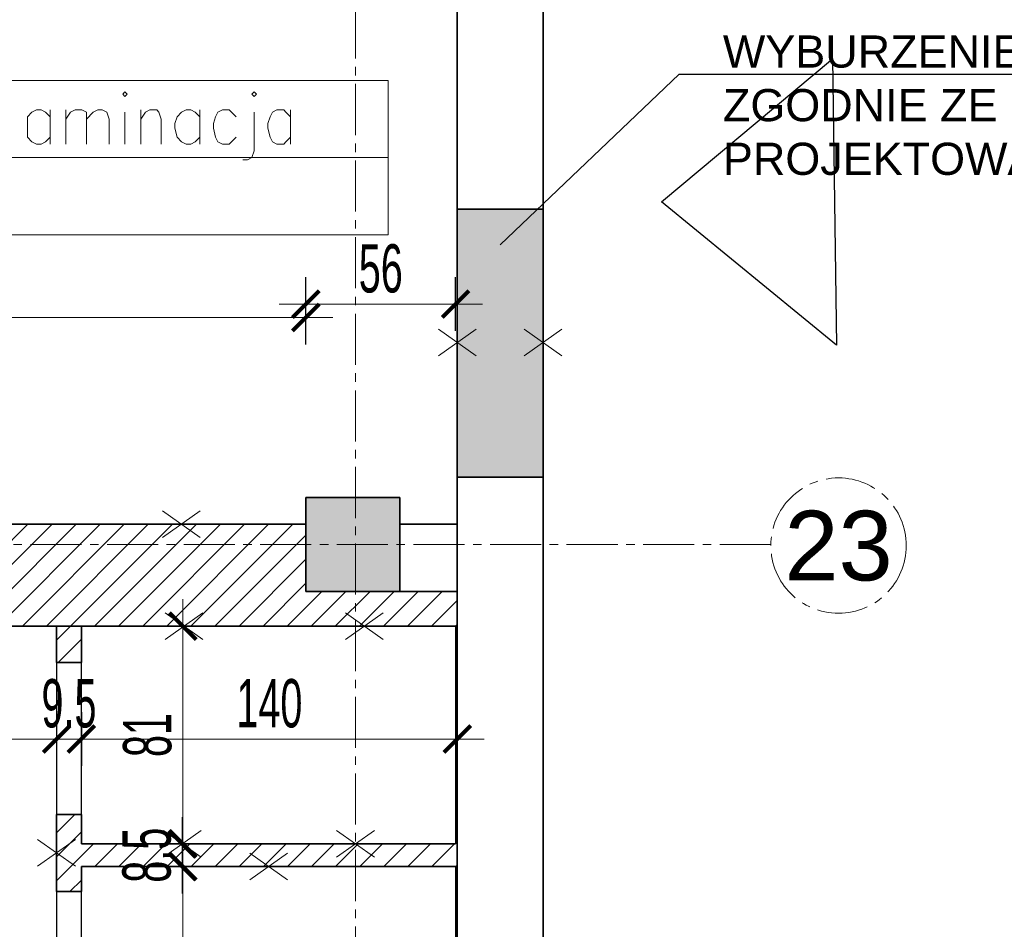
# Model space of a CAD drawing. Header units: millimetres. Extents: x 0 to 12515, y 0 to 27803.
# Tile 66 of 97: x 11061 to 11428, y 21900 to 22240. Entities that reach past the tile are written whole.
import ezdxf
from ezdxf import colors
from ezdxf.entities.mleader import LeaderData, LeaderLine
from ezdxf.enums import TextEntityAlignment as Align
from ezdxf.math import Vec2, Vec3

# ---------------------------------------------------------------- set-up
doc = ezdxf.new("R2010")
doc.units = ezdxf.units.MM
doc.linetypes.add('CENTER2', pattern=[28.575, 19.05, -3.175, 3.175, -3.175])
for name, color, linetype, lineweight in [('DEMONTARZE', 86, 'Continuous', 18), ('sq_bud istn', 253, 'Continuous', 15), ('SQ_ISTN.Ściany', 140, 'Continuous', 35), ('SQ_Opisy', 7, 'Continuous', 18), ('SQ_Osie', 220, 'CENTER2', 9), ('SQ_Wyburzenia', 94, 'Continuous', 18), ('SQ_Wymiary', 7, 'Continuous', 5)]:
    doc.layers.add(name, color=color, linetype=linetype, lineweight=lineweight)
doc.layers.add('PDF _Geometria', color=7, linetype='Continuous')
doc.layers.add('powierzchnie', color=230, linetype='Continuous', lineweight=30, plot=False)
doc.styles.add('E_opisy', font='simplex.shx', dxfattribs={"width": 0.7, "oblique": 3})
doc.styles.add('SQ_Swis721 LtCn BT', font='swisscl.ttf', dxfattribs={"width": 0.8})
doc.styles.get("Standard").update_dxf_attribs({"font": 'arial.ttf'})
doc.dimstyles.new('SQ_100', dxfattribs={"dimscale": 100, "dimtxt": 0.18, "dimasz": 0.1, "dimexe": 0.1, "dimexo": 0.01, "dimgap": 0.04, "dimtad": 1, "dimrnd": 0.5, "dimdsep": 46, "dimtxsty": 'SQ_Swis721 LtCn BT', "dimblk": 'ARCHTICK', "dimcen": 0.1, "dimdle": 0.1, "dimclrd": 256, "dimclre": 256, "dimclrt": 256, "dimaunit": 1, "dimadec": 0, "dimazin": 0, "dimtfac": 1, "dimtix": 1, "dimtmove": 2, "dimatfit": 3, "dimldrblk": 'ARCHTICK', "dimfxl": 0.1, "dimfxlon": 1, "dimtolj": 1, "dimlwd": -1, "dimarcsym": 0})
pattern_1 = [(45, (-36612.0865, 7324.0716), (-4.49012806, 4.49012806), [])]

# ---------------------------------------------------------------- blocks, each defined once
blk = doc.blocks.new('ist osie bud B')
at = {"layer": 'SQ_Osie'}
blk.add_line((21333.28, 13852.66), (21333.28, 19362.86), dxfattribs=at)
blk.add_lwpolyline([(21178.31, 18596.45), (22845.29, 18596.45)], dxfattribs=at)
at = {"layer": 'SQ_Osie', "linetype": 'ByBlock'}
blk.add_circle((21153.06, 18596.87), 25.25, dxfattribs=at)
at = {"layer": 'SQ_Osie'}
blk.add_text('23', height=26, rotation=180, dxfattribs=at).set_placement((21153.06, 18596.87), align=Align.MIDDLE_CENTER)
blk = doc.blocks.new('słupy konstr bud B')
at = {"layer": 'SQ_ISTN.Ściany', "lineweight": 5}
h = blk.add_hatch(dxfattribs=at)
h.set_pattern_fill('JIS_STN_1E', color=256, scale=10)
h.paths.add_polyline_path([(21350.78, 18613.95), (21315.78, 18613.95), (21315.78, 18578.95), (21350.78, 18578.95)])
h.paths.add_polyline_path([(21890.78, 18613.95), (21855.78, 18613.95), (21855.78, 18578.95), (21890.78, 18578.95)])
h.paths.add_polyline_path([(22190.78, 18613.95), (22155.78, 18613.95), (22155.78, 18578.95), (22190.78, 18578.95)])
h.paths.add_polyline_path([(22730.78, 18613.95), (22695.78, 18613.95), (22695.78, 18578.95), (22730.78, 18578.95)])
h.paths.add_polyline_path([(22730.78, 17953.95), (22695.78, 17953.95), (22695.78, 17918.95), (22730.78, 17918.95)])
h.paths.add_polyline_path([(22190.78, 17953.95), (22155.78, 17953.95), (22155.78, 17918.95), (22190.78, 17918.95)])
h.paths.add_polyline_path([(21890.78, 17953.95), (21855.78, 17953.95), (21855.78, 17918.95), (21890.78, 17918.95)])
h.paths.add_polyline_path([(21350.78, 17953.95), (21315.78, 17953.95), (21315.78, 17918.95), (21350.78, 17918.95)])
h.paths.add_polyline_path([(21350.78, 17293.95), (21315.78, 17293.95), (21315.78, 17258.95), (21350.78, 17258.95)])
h.paths.add_polyline_path([(21890.78, 17293.95), (21855.78, 17293.95), (21855.78, 17258.95), (21890.78, 17258.95)])
h.paths.add_polyline_path([(22190.78, 17293.95), (22155.78, 17293.95), (22155.78, 17258.95), (22190.78, 17258.95)])
h.paths.add_polyline_path([(22730.78, 17293.95), (22695.78, 17293.95), (22695.78, 17258.95), (22730.78, 17258.95)])
h.paths.add_polyline_path([(22695.78, 16633.95), (22730.78, 16633.95), (22730.78, 16598.95), (22695.78, 16598.95)])
h.paths.add_polyline_path([(22695.78, 14653.95), (22730.78, 14653.95), (22730.78, 14618.95), (22695.78, 14618.95)])
h.paths.add_polyline_path([(22695.78, 15313.95), (22730.78, 15313.95), (22730.78, 15278.95), (22695.78, 15278.95)])
h.paths.add_polyline_path([(22695.78, 15973.95), (22730.78, 15973.95), (22730.78, 15938.95), (22695.78, 15938.95)])
h.paths.add_polyline_path([(22155.78, 14653.95), (22190.78, 14653.95), (22190.78, 14618.95), (22155.78, 14618.95)])
h.paths.add_polyline_path([(22155.78, 15313.95), (22190.78, 15313.95), (22190.78, 15278.95), (22155.78, 15278.95)])
h.paths.add_polyline_path([(22155.78, 15973.95), (22190.78, 15973.95), (22190.78, 15938.95), (22155.78, 15938.95)])
h.paths.add_polyline_path([(22155.78, 16633.95), (22190.78, 16633.95), (22190.78, 16598.95), (22155.78, 16598.95)])
h.paths.add_polyline_path([(21855.78, 14653.95), (21890.78, 14653.95), (21890.78, 14618.95), (21855.78, 14618.95)])
h.paths.add_polyline_path([(21855.78, 15313.95), (21890.78, 15313.95), (21890.78, 15278.95), (21855.78, 15278.95)])
h.paths.add_polyline_path([(21855.78, 15973.95), (21890.78, 15973.95), (21890.78, 15938.95), (21855.78, 15938.95)])
h.paths.add_polyline_path([(21855.78, 16633.95), (21890.78, 16633.95), (21890.78, 16598.95), (21855.78, 16598.95)])
h.paths.add_polyline_path([(21315.78, 14653.95), (21350.78, 14653.95), (21350.78, 14618.95), (21315.78, 14618.95)])
h.paths.add_polyline_path([(21315.78, 15313.95), (21350.78, 15313.95), (21350.78, 15278.95), (21315.78, 15278.95)])
h.paths.add_polyline_path([(21315.78, 15973.95), (21350.78, 15973.95), (21350.78, 15938.95), (21315.78, 15938.95)])
h.paths.add_polyline_path([(21315.78, 16633.95), (21350.78, 16633.95), (21350.78, 16598.95), (21315.78, 16598.95)])
at = {"layer": 'SQ_ISTN.Ściany'}
blk.add_lwpolyline([(21315.78, 18613.95), (21350.78, 18613.95), (21350.78, 18578.95), (21315.78, 18578.95)], close=True, dxfattribs=at)
blk = doc.blocks.new('_None')
blk = doc.blocks.new('_ArchTick')
at = {"color": 0, "linetype": 'ByBlock', "const_width": 0.15}
blk.add_lwpolyline([(-0.5, -0.5), (0.5, 0.5)], dxfattribs=at)
blk = doc.blocks.new('*D1515')
at = {"layer": 'Defpoints', "color": 0, "transparency": 16777216}
for p in [(11256.05, 22350.68), (11256.05, 22169.04), (12053.96, 22169.04)]:
    blk.add_point(p, dxfattribs=at)
at = {"layer": 'SQ_Wymiary', "transparency": 16777216}
blk.add_line((12053.96, 22360.68), (12053.96, 22159.04), dxfattribs=at)
at = {"layer": 'SQ_Wymiary', "lineweight": -2, "transparency": 16777216}
for p, q in [((12043.96, 22350.68), (12063.96, 22350.68)), ((12043.96, 22169.04), (12063.96, 22169.04))]:
    blk.add_line(p, q, dxfattribs=at)
at = {"layer": 'SQ_Wymiary', "transparency": 16777216, "xscale": 10, "yscale": 10, "zscale": 10}
for p, rotation in [((12053.96, 22350.68), 90), ((12053.96, 22169.04), 270)]:
    blk.add_blockref('_ArchTick', p, dxfattribs=dict(at, rotation=rotation))
at = {"layer": 'SQ_Wymiary', "transparency": 16777216, "insert": (12040.74, 22259.86), "char_height": 18, "attachment_point": 5, "rotation": 90, "style": 'SQ_Swis721 LtCn BT'}
blk.add_mtext('\\A1;181.5', dxfattribs=at)
blk = doc.blocks.new('*D1516')
at = {"layer": 'Defpoints', "color": 0, "transparency": 16777216}
for p in [(11224.05, 22169.04), (11224.05, 22069.07), (12053.96, 22069.07)]:
    blk.add_point(p, dxfattribs=at)
at = {"layer": 'SQ_Wymiary', "transparency": 16777216}
blk.add_line((12053.96, 22179.04), (12053.96, 22059.07), dxfattribs=at)
at = {"layer": 'SQ_Wymiary', "lineweight": -2, "transparency": 16777216}
for p, q in [((12043.96, 22169.04), (12063.96, 22169.04)), ((12043.96, 22069.07), (12063.96, 22069.07))]:
    blk.add_line(p, q, dxfattribs=at)
at = {"layer": 'SQ_Wymiary', "transparency": 16777216, "xscale": 10, "yscale": 10, "zscale": 10}
for p, rotation in [((12053.96, 22169.04), 90), ((12053.96, 22069.07), 270)]:
    blk.add_blockref('_ArchTick', p, dxfattribs=dict(at, rotation=rotation))
at = {"layer": 'SQ_Wymiary', "transparency": 16777216, "insert": (12040.74, 22119.06), "char_height": 18, "attachment_point": 5, "rotation": 90, "style": 'SQ_Swis721 LtCn BT'}
blk.add_mtext('\\A1;100', dxfattribs=at)
blk = doc.blocks.new('*D1517')
at = {"layer": 'Defpoints', "color": 0, "transparency": 16777216}
for p in [(11256.05, 22069.07), (11256.05, 21433.99), (12053.96, 21433.99)]:
    blk.add_point(p, dxfattribs=at)
at = {"layer": 'SQ_Wymiary', "transparency": 16777216}
blk.add_line((12053.96, 22079.07), (12053.96, 21423.99), dxfattribs=at)
at = {"layer": 'SQ_Wymiary', "lineweight": -2, "transparency": 16777216}
for p, q in [((12043.96, 22069.07), (12063.96, 22069.07)), ((12043.96, 21433.99), (12063.96, 21433.99))]:
    blk.add_line(p, q, dxfattribs=at)
at = {"layer": 'SQ_Wymiary', "transparency": 16777216, "xscale": 10, "yscale": 10, "zscale": 10}
for p, rotation in [((12053.96, 22069.07), 90), ((12053.96, 21433.99), 270)]:
    blk.add_blockref('_ArchTick', p, dxfattribs=dict(at, rotation=rotation))
at = {"layer": 'SQ_Wymiary', "transparency": 16777216, "insert": (12040.73, 21751.53), "char_height": 18, "attachment_point": 5, "rotation": 90, "style": 'SQ_Swis721 LtCn BT'}
blk.add_mtext('\\A1;635', dxfattribs=at)
blk = doc.blocks.new('*D1523')
at = {"layer": 'Defpoints', "color": 0, "transparency": 16777216}
for p in [(10946.22, 22013.45), (11074.51, 22013.45), (11074.51, 21845.07)]:
    blk.add_point(p, dxfattribs=at)
at = {"layer": 'SQ_Wymiary', "transparency": 16777216}
blk.add_line((10946.22, 21835.07), (10946.22, 22023.45), dxfattribs=at)
at = {"layer": 'SQ_Wymiary', "lineweight": -2, "transparency": 16777216}
for p, q in [((10956.22, 22013.45), (10936.22, 22013.45)), ((10956.22, 21845.07), (10936.22, 21845.07))]:
    blk.add_line(p, q, dxfattribs=at)
at = {"layer": 'SQ_Wymiary', "transparency": 16777216, "xscale": 10, "yscale": 10, "zscale": 10}
for p, rotation in [((10946.22, 22013.45), 90), ((10946.22, 21845.07), 270)]:
    blk.add_blockref('_ArchTick', p, dxfattribs=dict(at, rotation=rotation))
at = {"layer": 'SQ_Wymiary', "transparency": 16777216, "insert": (10933, 21929.26), "char_height": 18, "attachment_point": 5, "rotation": 90, "style": 'SQ_Swis721 LtCn BT'}
blk.add_mtext('\\A1;168.5', dxfattribs=at)
blk = doc.blocks.new('*D1524')
at = {"layer": 'Defpoints', "color": 0, "transparency": 16777216}
for p in [(10946.22, 22051.45), (11074.51, 22051.45), (11074.51, 22013.45)]:
    blk.add_point(p, dxfattribs=at)
at = {"layer": 'SQ_Wymiary', "transparency": 16777216}
blk.add_line((10946.22, 22003.45), (10946.22, 22061.45), dxfattribs=at)
at = {"layer": 'SQ_Wymiary', "lineweight": -2, "transparency": 16777216}
for p, q in [((10956.22, 22051.45), (10936.22, 22051.45)), ((10956.22, 22013.45), (10936.22, 22013.45))]:
    blk.add_line(p, q, dxfattribs=at)
at = {"layer": 'SQ_Wymiary', "transparency": 16777216, "xscale": 10, "yscale": 10, "zscale": 10}
for p, rotation in [((10946.22, 22051.45), 90), ((10946.22, 22013.45), 270)]:
    blk.add_blockref('_ArchTick', p, dxfattribs=dict(at, rotation=rotation))
at = {"layer": 'SQ_Wymiary', "transparency": 16777216, "insert": (10932.99, 22032.45), "char_height": 18, "attachment_point": 5, "rotation": 90, "style": 'SQ_Swis721 LtCn BT'}
blk.add_mtext('\\A1;38', dxfattribs=at)
blk = doc.blocks.new('*D1668')
at = {"layer": 'Defpoints', "color": 0, "transparency": 16777216}
for p in [(10810.5, 22013.45), (11074.51, 22013.45), (11074.51, 21971.33)]:
    blk.add_point(p, dxfattribs=at)
at = {"layer": 'SQ_Wymiary', "lineweight": -2, "transparency": 16777216}
for p, q in [((10810.5, 21981.33), (10810.5, 21961.33)), ((11074.51, 21981.33), (11074.51, 21961.33))]:
    blk.add_line(p, q, dxfattribs=at)
at = {"layer": 'SQ_Wymiary', "transparency": 16777216}
blk.add_line((10800.5, 21971.33), (11084.51, 21971.33), dxfattribs=at)
at = {"layer": 'SQ_Wymiary', "transparency": 16777216, "xscale": 10, "yscale": 10, "zscale": 10, "rotation": 180}
blk.add_blockref('_ArchTick', (10810.5, 21971.33), dxfattribs=at)
at = {"layer": 'SQ_Wymiary', "transparency": 16777216, "xscale": 10, "yscale": 10, "zscale": 10}
blk.add_blockref('_ArchTick', (11074.51, 21971.33), dxfattribs=at)
at = {"layer": 'SQ_Wymiary', "transparency": 16777216, "insert": (10942.51, 21984.55), "char_height": 18, "attachment_point": 5, "style": 'SQ_Swis721 LtCn BT'}
blk.add_mtext('\\A1;264', dxfattribs=at)
blk = doc.blocks.new('*D1669')
at = {"layer": 'Defpoints', "color": 0, "transparency": 16777216}
for p in [(11074.51, 22013.45), (11083.81, 22013.45), (11074.51, 21971.33)]:
    blk.add_point(p, dxfattribs=at)
at = {"layer": 'SQ_Wymiary', "lineweight": -2, "transparency": 16777216}
for p, q in [((11074.51, 21981.33), (11074.51, 21961.33)), ((11083.81, 21981.33), (11083.81, 21961.33))]:
    blk.add_line(p, q, dxfattribs=at)
at = {"layer": 'SQ_Wymiary', "transparency": 16777216}
for p, q in [((11074.51, 21971.33), (11064.51, 21971.33)), ((11083.81, 21971.33), (11074.51, 21971.33)), ((11083.81, 21971.33), (11093.81, 21971.33))]:
    blk.add_line(p, q, dxfattribs=at)
at = {"layer": 'SQ_Wymiary', "transparency": 16777216, "xscale": 10, "yscale": 10, "zscale": 10}
blk.add_blockref('_ArchTick', (11074.51, 21971.33), dxfattribs=at)
at = {"layer": 'SQ_Wymiary', "transparency": 16777216, "xscale": 10, "yscale": 10, "zscale": 10, "rotation": 180}
blk.add_blockref('_ArchTick', (11083.81, 21971.33), dxfattribs=at)
at = {"layer": 'SQ_Wymiary', "transparency": 16777216, "insert": (11079.16, 21984.55), "char_height": 18, "attachment_point": 5, "style": 'SQ_Swis721 LtCn BT'}
blk.add_mtext('\\A1;9.5', dxfattribs=at)
blk = doc.blocks.new('*D1670')
at = {"layer": 'Defpoints', "color": 0, "transparency": 16777216}
for p in [(11083.81, 21971.33), (11083.81, 21932.22), (11224.05, 21932.22)]:
    blk.add_point(p, dxfattribs=at)
at = {"layer": 'SQ_Wymiary', "lineweight": -2, "transparency": 16777216}
for p, q in [((11083.81, 21961.33), (11083.81, 21981.33)), ((11224.05, 21961.33), (11224.05, 21981.33))]:
    blk.add_line(p, q, dxfattribs=at)
at = {"layer": 'SQ_Wymiary', "transparency": 16777216}
blk.add_line((11234.05, 21971.33), (11073.81, 21971.33), dxfattribs=at)
at = {"layer": 'SQ_Wymiary', "transparency": 16777216, "xscale": 10, "yscale": 10, "zscale": 10, "rotation": 180}
blk.add_blockref('_ArchTick', (11083.81, 21971.33), dxfattribs=at)
at = {"layer": 'SQ_Wymiary', "transparency": 16777216, "xscale": 10, "yscale": 10, "zscale": 10}
blk.add_blockref('_ArchTick', (11224.05, 21971.33), dxfattribs=at)
at = {"layer": 'SQ_Wymiary', "transparency": 16777216, "insert": (11153.93, 21984.55), "char_height": 18, "attachment_point": 5, "style": 'SQ_Swis721 LtCn BT'}
blk.add_mtext('\\A1;140', dxfattribs=at)
blk = doc.blocks.new('*D1412')
at = {"layer": 'Defpoints', "color": 0, "transparency": 16777216}
for p in [(11083.81, 22013.45), (11083.81, 21932.22), (11121.67, 21932.22)]:
    blk.add_point(p, dxfattribs=at)
at = {"layer": 'SQ_Wymiary', "transparency": 16777216}
blk.add_line((11121.67, 22023.45), (11121.67, 21922.22), dxfattribs=at)
at = {"layer": 'SQ_Wymiary', "lineweight": -2, "transparency": 16777216}
for p, q in [((11111.67, 22013.45), (11131.67, 22013.45)), ((11111.67, 21932.22), (11131.67, 21932.22))]:
    blk.add_line(p, q, dxfattribs=at)
at = {"layer": 'SQ_Wymiary', "transparency": 16777216, "xscale": 10, "yscale": 10, "zscale": 10}
for p, rotation in [((11121.67, 22013.45), 90), ((11121.67, 21932.22), 270)]:
    blk.add_blockref('_ArchTick', p, dxfattribs=dict(at, rotation=rotation))
at = {"layer": 'SQ_Wymiary', "transparency": 16777216, "insert": (11108.45, 21972.83), "char_height": 18, "attachment_point": 5, "rotation": 90, "style": 'SQ_Swis721 LtCn BT'}
blk.add_mtext('\\A1;81', dxfattribs=at)
blk = doc.blocks.new('*D1671')
at = {"layer": 'Defpoints', "color": 0, "transparency": 16777216}
for p in [(11083.81, 21923.76), (11083.81, 21790.07), (11121.67, 21790.07)]:
    blk.add_point(p, dxfattribs=at)
at = {"layer": 'SQ_Wymiary', "transparency": 16777216}
blk.add_line((11121.67, 21933.76), (11121.67, 21780.07), dxfattribs=at)
at = {"layer": 'SQ_Wymiary', "lineweight": -2, "transparency": 16777216}
for p, q in [((11111.67, 21923.76), (11131.67, 21923.76)), ((11111.67, 21790.07), (11131.67, 21790.07))]:
    blk.add_line(p, q, dxfattribs=at)
at = {"layer": 'SQ_Wymiary', "transparency": 16777216, "xscale": 10, "yscale": 10, "zscale": 10}
for p, rotation in [((11121.67, 21923.76), 90), ((11121.67, 21790.07), 270)]:
    blk.add_blockref('_ArchTick', p, dxfattribs=dict(at, rotation=rotation))
at = {"layer": 'SQ_Wymiary', "transparency": 16777216, "insert": (11108.44, 21856.91), "char_height": 18, "attachment_point": 5, "rotation": 90, "style": 'SQ_Swis721 LtCn BT'}
blk.add_mtext('\\A1;133.5', dxfattribs=at)
blk = doc.blocks.new('*D1672')
at = {"layer": 'Defpoints', "color": 0, "transparency": 16777216}
for p in [(11083.81, 21932.22), (11083.81, 21923.76), (11121.43, 21923.76)]:
    blk.add_point(p, dxfattribs=at)
at = {"layer": 'SQ_Wymiary', "transparency": 16777216}
for p, q in [((11121.43, 21932.22), (11121.43, 21942.22)), ((11121.43, 21932.22), (11121.43, 21923.76)), ((11121.43, 21923.76), (11121.43, 21913.76))]:
    blk.add_line(p, q, dxfattribs=at)
at = {"layer": 'SQ_Wymiary', "lineweight": -2, "transparency": 16777216}
for p, q in [((11111.43, 21932.22), (11131.43, 21932.22)), ((11111.43, 21923.76), (11131.43, 21923.76))]:
    blk.add_line(p, q, dxfattribs=at)
at = {"layer": 'SQ_Wymiary', "transparency": 16777216, "xscale": 10, "yscale": 10, "zscale": 10}
for p, rotation in [((11121.43, 21932.22), 270), ((11121.43, 21923.76), 90)]:
    blk.add_blockref('_ArchTick', p, dxfattribs=dict(at, rotation=rotation))
at = {"layer": 'SQ_Wymiary', "transparency": 16777216, "insert": (11108.21, 21927.99), "char_height": 18, "attachment_point": 5, "rotation": 90, "style": 'SQ_Swis721 LtCn BT'}
blk.add_mtext('\\A1;8.5', dxfattribs=at)
blk = doc.blocks.new('*D1710')
at = {"layer": 'Defpoints', "color": 0, "transparency": 16777216}
for p in [(11167.56, 22128.56), (10772.5, 22051.45), (11167.56, 22051.45)]:
    blk.add_point(p, dxfattribs=at)
at = {"layer": 'SQ_Wymiary', "lineweight": -2, "transparency": 16777216}
for p, q in [((10772.5, 22118.56), (10772.5, 22138.56)), ((11167.56, 22118.56), (11167.56, 22138.56))]:
    blk.add_line(p, q, dxfattribs=at)
at = {"layer": 'SQ_Wymiary', "transparency": 16777216}
blk.add_line((10762.5, 22128.56), (11177.56, 22128.56), dxfattribs=at)
at = {"layer": 'SQ_Wymiary', "transparency": 16777216, "xscale": 10, "yscale": 10, "zscale": 10, "rotation": 180}
blk.add_blockref('_ArchTick', (10772.5, 22128.56), dxfattribs=at)
at = {"layer": 'SQ_Wymiary', "transparency": 16777216, "xscale": 10, "yscale": 10, "zscale": 10}
blk.add_blockref('_ArchTick', (11167.56, 22128.56), dxfattribs=at)
at = {"layer": 'SQ_Wymiary', "transparency": 16777216, "insert": (10970.03, 22141.79), "char_height": 18, "attachment_point": 5, "style": 'SQ_Swis721 LtCn BT'}
blk.add_mtext('\\A1;395', dxfattribs=at)
blk = doc.blocks.new('*D1711')
at = {"layer": 'Defpoints', "color": 0, "transparency": 16777216}
for p in [(11223.42, 22133.56), (11167.56, 22051.45), (11223.42, 22051.45)]:
    blk.add_point(p, dxfattribs=at)
at = {"layer": 'SQ_Wymiary', "lineweight": -2, "transparency": 16777216}
for p, q in [((11167.56, 22123.56), (11167.56, 22143.56)), ((11223.42, 22123.56), (11223.42, 22143.56))]:
    blk.add_line(p, q, dxfattribs=at)
at = {"layer": 'SQ_Wymiary', "transparency": 16777216}
blk.add_line((11157.56, 22133.56), (11233.42, 22133.56), dxfattribs=at)
at = {"layer": 'SQ_Wymiary', "transparency": 16777216, "xscale": 10, "yscale": 10, "zscale": 10, "rotation": 180}
blk.add_blockref('_ArchTick', (11167.56, 22133.56), dxfattribs=at)
at = {"layer": 'SQ_Wymiary', "transparency": 16777216, "xscale": 10, "yscale": 10, "zscale": 10}
blk.add_blockref('_ArchTick', (11223.42, 22133.56), dxfattribs=at)
at = {"layer": 'SQ_Wymiary', "transparency": 16777216, "insert": (11195.49, 22146.78), "char_height": 18, "attachment_point": 5, "style": 'SQ_Swis721 LtCn BT'}
blk.add_mtext('\\A1;56', dxfattribs=at)
blk = doc.blocks.new('*D1831')
at = {"layer": 'Defpoints', "color": 0, "transparency": 16777216}
for p in [(11224.05, 22703.91), (11224.05, 22043.91), (12088.96, 22043.91)]:
    blk.add_point(p, dxfattribs=at)
at = {"layer": 'SQ_Wymiary', "transparency": 16777216}
blk.add_line((12088.96, 22713.91), (12088.96, 22033.91), dxfattribs=at)
at = {"layer": 'SQ_Wymiary', "lineweight": -2, "transparency": 16777216}
for p, q in [((12078.96, 22703.91), (12098.96, 22703.91)), ((12078.96, 22043.91), (12098.96, 22043.91))]:
    blk.add_line(p, q, dxfattribs=at)
at = {"layer": 'SQ_Wymiary', "transparency": 16777216, "xscale": 10, "yscale": 10, "zscale": 10}
for p, rotation in [((12088.96, 22703.91), 90), ((12088.96, 22043.91), 270)]:
    blk.add_blockref('_ArchTick', p, dxfattribs=dict(at, rotation=rotation))
at = {"layer": 'SQ_Wymiary', "transparency": 16777216, "insert": (12075.74, 22373.91), "char_height": 18, "attachment_point": 5, "rotation": 90, "style": 'SQ_Swis721 LtCn BT'}
blk.add_mtext('\\A1;660', dxfattribs=at)
blk = doc.blocks.new('*D1832')
at = {"layer": 'Defpoints', "color": 0, "transparency": 16777216}
for p in [(9682.55, 22043.91), (9682.55, 21503.91), (12088.96, 21503.91)]:
    blk.add_point(p, dxfattribs=at)
at = {"layer": 'SQ_Wymiary', "transparency": 16777216}
blk.add_line((12088.96, 22053.91), (12088.96, 21493.91), dxfattribs=at)
at = {"layer": 'SQ_Wymiary', "lineweight": -2, "transparency": 16777216}
for p, q in [((12078.96, 22043.91), (12098.96, 22043.91)), ((12078.96, 21503.91), (12098.96, 21503.91))]:
    blk.add_line(p, q, dxfattribs=at)
at = {"layer": 'SQ_Wymiary', "transparency": 16777216, "xscale": 10, "yscale": 10, "zscale": 10}
for p, rotation in [((12088.96, 22043.91), 90), ((12088.96, 21503.91), 270)]:
    blk.add_blockref('_ArchTick', p, dxfattribs=dict(at, rotation=rotation))
at = {"layer": 'SQ_Wymiary', "transparency": 16777216, "insert": (12075.74, 21773.91), "char_height": 18, "attachment_point": 5, "rotation": 90, "style": 'SQ_Swis721 LtCn BT'}
blk.add_mtext('\\A1;540', dxfattribs=at)
blk = doc.blocks.new('*D1856')
at = {"layer": 'Defpoints', "color": 0, "transparency": 16777216}
for p in [(11256.05, 25708.91), (11256.05, 21433.99), (12123.96, 21433.99)]:
    blk.add_point(p, dxfattribs=at)
at = {"layer": 'SQ_Wymiary', "transparency": 16777216}
blk.add_line((12123.96, 25718.91), (12123.96, 21423.99), dxfattribs=at)
at = {"layer": 'SQ_Wymiary', "lineweight": -2, "transparency": 16777216}
for p, q in [((12113.96, 25708.91), (12133.96, 25708.91)), ((12113.96, 21433.99), (12133.96, 21433.99))]:
    blk.add_line(p, q, dxfattribs=at)
at = {"layer": 'SQ_Wymiary', "transparency": 16777216, "xscale": 10, "yscale": 10, "zscale": 10}
for p, rotation in [((12123.96, 25708.91), 90), ((12123.96, 21433.99), 270)]:
    blk.add_blockref('_ArchTick', p, dxfattribs=dict(at, rotation=rotation))
at = {"layer": 'SQ_Wymiary', "transparency": 16777216, "insert": (12110.74, 23571.45), "char_height": 18, "attachment_point": 5, "rotation": 90, "style": 'SQ_Swis721 LtCn BT'}
blk.add_mtext('\\A1;4275', dxfattribs=at)

msp = doc.modelspace()

# ---------------------------------------------------------------- hatches: boundary and pattern name
at = {"layer": 'SQ_ISTN.Ściany', "lineweight": 5}
h = msp.add_hatch(dxfattribs=at)
h.set_pattern_fill('JIS_STN_1E', color=256, scale=10, angle=180)
h.set_pattern_definition([(225, (32518.344, 40640.358), (7.0710678, -7.0710678), []), (225, (32511.294, 40640.358), (7.0710678, -7.0710678), [10, -5])])
h.paths.add_polyline_path([(11167.561, 22026.413), (11202.561, 22026.413), (11202.561, 22061.413), (11167.561, 22061.413)])
h.paths.add_polyline_path([(10627.561, 22026.413), (10662.561, 22026.413), (10662.561, 22061.413), (10627.561, 22061.413)])
h.paths.add_polyline_path([(10327.561, 22026.413), (10362.561, 22026.413), (10362.561, 22061.413), (10327.561, 22061.413)])
h.paths.add_polyline_path([(9787.561, 22026.413), (9822.561, 22026.413), (9822.561, 22061.413), (9787.561, 22061.413)])
h.paths.add_polyline_path([(9787.561, 22686.413), (9822.561, 22686.413), (9822.561, 22721.413), (9787.561, 22721.413)])
h.paths.add_polyline_path([(10327.561, 22686.413), (10362.561, 22686.413), (10362.561, 22721.413), (10327.561, 22721.413)])
h.paths.add_polyline_path([(10627.561, 22686.413), (10662.561, 22686.413), (10662.561, 22721.413), (10627.561, 22721.413)])
h.paths.add_polyline_path([(11167.561, 22686.413), (11202.561, 22686.413), (11202.561, 22721.413), (11167.561, 22721.413)])
h.paths.add_polyline_path([(11167.561, 23346.413), (11202.561, 23346.413), (11202.561, 23381.413), (11167.561, 23381.413)])
h.paths.add_polyline_path([(10627.561, 23346.413), (10662.561, 23346.413), (10662.561, 23381.413), (10627.561, 23381.413)])
h.paths.add_polyline_path([(10327.561, 23346.413), (10362.561, 23346.413), (10362.561, 23381.413), (10327.561, 23381.413)])
h.paths.add_polyline_path([(9787.561, 23346.413), (9822.561, 23346.413), (9822.561, 23381.413), (9787.561, 23381.413)])
h.paths.add_polyline_path([(9822.561, 24006.413), (9787.561, 24006.413), (9787.561, 24041.413), (9822.561, 24041.413)])
h.paths.add_polyline_path([(9822.561, 25986.413), (9787.561, 25986.413), (9787.561, 26021.413), (9822.561, 26021.413)])
h.paths.add_polyline_path([(9822.561, 25326.413), (9787.561, 25326.413), (9787.561, 25361.413), (9822.561, 25361.413)])
h.paths.add_polyline_path([(9822.561, 24666.413), (9787.561, 24666.413), (9787.561, 24701.413), (9822.561, 24701.413)])
h.paths.add_polyline_path([(10362.561, 25986.413), (10327.561, 25986.413), (10327.561, 26021.413), (10362.561, 26021.413)])
h.paths.add_polyline_path([(10362.561, 25326.413), (10327.561, 25326.413), (10327.561, 25361.413), (10362.561, 25361.413)])
h.paths.add_polyline_path([(10362.561, 24666.413), (10327.561, 24666.413), (10327.561, 24701.413), (10362.561, 24701.413)])
h.paths.add_polyline_path([(10362.561, 24006.413), (10327.561, 24006.413), (10327.561, 24041.413), (10362.561, 24041.413)])
h.paths.add_polyline_path([(10662.561, 25986.413), (10627.561, 25986.413), (10627.561, 26021.413), (10662.561, 26021.413)])
h.paths.add_polyline_path([(10662.561, 25326.413), (10627.561, 25326.413), (10627.561, 25361.413), (10662.561, 25361.413)])
h.paths.add_polyline_path([(10662.561, 24666.413), (10627.561, 24666.413), (10627.561, 24701.413), (10662.561, 24701.413)])
h.paths.add_polyline_path([(10662.561, 24006.413), (10627.561, 24006.413), (10627.561, 24041.413), (10662.561, 24041.413)])
h.paths.add_polyline_path([(11202.561, 25986.413), (11167.561, 25986.413), (11167.561, 26021.413), (11202.561, 26021.413)])
h.paths.add_polyline_path([(11202.561, 25326.413), (11167.561, 25326.413), (11167.561, 25361.413), (11202.561, 25361.413)])
h.paths.add_polyline_path([(11202.561, 24666.413), (11167.561, 24666.413), (11167.561, 24701.413), (11202.561, 24701.413)])
h.paths.add_polyline_path([(11202.561, 24006.413), (11167.561, 24006.413), (11167.561, 24041.413), (11202.561, 24041.413)])
at = {"layer": 'SQ_Wyburzenia', "lineweight": 35}
h = msp.add_hatch(dxfattribs=at)
h.set_pattern_fill('ANSI31', color=256, scale=2)
h.set_pattern_definition(pattern_1)
h.paths.add_polyline_path([(10223.275, 24298.903), (10189.048, 24298.903), (10189.048, 24292.137), (10223.275, 24292.137)])
h.paths.add_polyline_path([(10369.048, 24298.903), (10302.813, 24298.903), (10302.813, 24292.137), (10369.048, 24292.137)])
h.paths.add_polyline_path([(9786.433, 21232.746), (9825.664, 21232.746), (9825.664, 21271.746), (9786.433, 21271.746)], flags=9)
h.paths.add_polyline_path([(10326.211, 21232.081), (10365.885, 21232.081), (10365.885, 21272.412), (10326.211, 21272.412)], flags=9)
h.paths.add_polyline_path([(10627.435, 21232.746), (10664.662, 21232.746), (10664.662, 21271.746), (10627.435, 21271.746)], flags=9)
h.paths.add_polyline_path([(11167.382, 21232.746), (11204.715, 21232.746), (11204.715, 21271.746), (11167.382, 21271.746)], flags=9)
h.paths.add_polyline_path([(9612.194, 23045.145), (9672.583, 23045.145), (9672.583, 23084.304), (9612.194, 23084.304)], flags=9)
h.paths.add_polyline_path([(9622.079, 22685.525), (9675.534, 22685.525), (9675.534, 22724.685), (9622.079, 22724.685)], flags=9)
h.paths.add_polyline_path([(9621.961, 22024.522), (9675.645, 22024.522), (9675.645, 22064.373), (9621.961, 22064.373)], flags=9)
h.paths.add_polyline_path([(11336.079, 23044.386), (11396.468, 23044.386), (11396.468, 23083.546), (11336.079, 23083.546)], flags=9)
h.paths.add_polyline_path([(11339.436, 26643.832), (11393.112, 26643.832), (11393.112, 26683.657), (11339.436, 26683.657)], flags=9)
h.paths.add_polyline_path([(11339.547, 25982.677), (11393.001, 25982.677), (11393.001, 26021.837), (11339.547, 26021.837)], flags=9)
h.paths.add_polyline_path([(11339.436, 25322.132), (11393.112, 25322.132), (11393.112, 25361.956), (11339.436, 25361.956)], flags=9)
h.paths.add_polyline_path([(11339.436, 24662.978), (11393.112, 24662.978), (11393.112, 24702.802), (11339.436, 24702.802)], flags=9)
h.paths.add_polyline_path([(11339.436, 24003.832), (11393.112, 24003.832), (11393.112, 24043.657), (11339.436, 24043.657)], flags=9)
h.paths.add_polyline_path([(11339.547, 23344.386), (11393.001, 23344.386), (11393.001, 23383.546), (11339.547, 23383.546)], flags=9)
h.paths.add_polyline_path([(11339.547, 22684.386), (11393.001, 22684.386), (11393.001, 22723.546), (11339.547, 22723.546)], flags=9)
h.paths.add_polyline_path([(11339.428, 22023.383), (11393.113, 22023.383), (11393.113, 22063.234), (11339.428, 22063.234)], flags=9)
h.paths.add_polyline_path([(10818.824, 25052.822), (10890.75, 25052.822), (10890.75, 25089.914), (10818.824, 25089.914)], flags=9)
h.paths.add_polyline_path([(10857.236, 24335.283), (10929.162, 24335.283), (10929.162, 24372.376), (10857.236, 24372.376)], flags=9)
h.paths.add_polyline_path([(10830.271, 23742.979), (10902.198, 23742.979), (10902.198, 23780.072), (10830.271, 23780.072)], flags=9)
h.paths.add_polyline_path([(10804.322, 22854.547), (10876.249, 22854.547), (10876.249, 22891.639), (10804.322, 22891.639)], flags=9)
h.paths.add_polyline_path([(10881.422, 22155.212), (10953.348, 22155.212), (10953.348, 22192.304), (10881.422, 22192.304)], flags=9)
h.paths.add_polyline_path([(9749.586, 21700.452), (9821.512, 21700.452), (9821.512, 21737.545), (9749.586, 21737.545)], flags=9)
h.paths.add_polyline_path([(10250.59, 21855.298), (10322.516, 21855.298), (10322.516, 21892.391), (10250.59, 21892.391)], flags=9)
h.paths.add_polyline_path([(9676.821, 25837.893), (9730.276, 25837.893), (9730.276, 25877.052), (9676.821, 25877.052)], flags=9)
h = msp.add_hatch(dxfattribs=at)
h.set_pattern_fill('ANSI31', color=256, scale=2)
h.set_pattern_definition(pattern_1)
h.paths.add_polyline_path([(10810.504, 21751.144), (10797.817, 21751.144), (10797.817, 21559.912), (10810.504, 21559.912)])
h.paths.add_polyline_path([(10810.504, 21497.299), (10797.817, 21497.299), (10797.817, 21465.99), (10810.504, 21465.99)])
h.paths.add_polyline_path([(11099.044, 21658.911), (11099.044, 21688.531), (11083.811, 21688.531), (11083.811, 21713.25), (11074.507, 21713.25), (11074.507, 21693.25), (11074.507, 21658.911), (10810.504, 21658.911), (10810.504, 21642.833), (11099.044, 21642.833)])
h.paths.add_polyline_path([(11083.811, 21858.601), (11074.507, 21858.601), (11074.507, 21845.069), (10797.817, 21845.069), (10797.817, 21823.07), (10810.504, 21823.07), (10810.504, 21834.911), (11074.507, 21834.911), (11074.507, 21713.25), (11083.811, 21713.25), (11083.811, 21779.909), (11224.048, 21779.909), (11224.048, 21790.067), (11083.811, 21790.067)])
h.paths.add_polyline_path([(11224.048, 21658.911), (11179.044, 21658.911), (11179.044, 21642.833), (11224.048, 21642.833)])
h.paths.add_polyline_path([(11224.048, 21559.412), (11083.811, 21559.412), (11074.507, 21559.412), (11074.507, 21549.412), (11083.811, 21549.412), (11224.048, 21549.412)])
h.paths.add_polyline_path([(11224.048, 21932.218), (11083.811, 21932.218), (11083.811, 21943.222), (11074.507, 21943.222), (11074.507, 21914.448), (11083.811, 21914.448), (11083.811, 21923.761), (11224.048, 21923.761)])
h.paths.add_polyline_path([(11083.811, 22013.447), (11074.507, 22013.447), (11074.507, 21999.915), (11083.811, 21999.915)])
h.paths.add_polyline_path([(10810.504, 22013.447), (10797.817, 22013.447), (10797.817, 21922.915), (10810.504, 21922.915)])
h.paths.add_polyline_path([(11167.561, 22051.447), (10772.504, 22051.447), (10772.504, 22013.447), (11224.048, 22013.447), (11224.048, 22026.413), (11167.561, 22026.413)])
h.paths.add_polyline_path([(10808.59, 22316.451), (10941.438, 22316.451), (10941.438, 22328.292), (10796.741, 22328.292), (10796.741, 22051.447), (10808.59, 22051.447)])
h.paths.add_polyline_path([(11224.048, 22328.292), (11072.585, 22328.292), (11072.585, 22316.451), (11224.048, 22316.451)])
at = {"layer": 'SQ_Wyburzenia'}
h = msp.add_hatch(dxfattribs=at)
h.set_pattern_fill('GOST_GLASS', color=256, scale=0.833716, angle=-90)
h.set_pattern_definition([(315, (-36612.0865, 7324.0716), (-1e-15, -7.0743129), [4.1685789, -5.8360104]), (315, (-36612.0865, 7322.303), (-1e-15, -7.0743129), [1.6674315, -8.3371577]), (315, (-36610.318, 7324.0716), (-1e-15, -7.0743129), [1.6674315, -8.3371577])])
h.paths.add_polyline_path([(11256.048, 22169.038), (11224.048, 22169.038), (11224.048, 22069.073), (11256.048, 22069.073)])
h.paths.add_polyline_path([(9732.548, 21636.406), (9703.548, 21636.406), (9703.548, 21526.413), (9732.548, 21526.413)])
h.paths.add_polyline_path([(9703.548, 21636.406), (9682.548, 21636.406), (9682.548, 21526.413), (9703.548, 21526.413)])

# ---------------------------------------------------------------- linework, layer by layer
at = {"layer": 'DEMONTARZE', "color": 240, "true_color": 0xed1f24}
for p, q in [((11217.007, 22124.208), (11231.09, 22114.236)), ((11231.09, 22124.208), (11217.007, 22114.236)), ((11249.007, 22124.208), (11263.09, 22114.236)), ((11263.09, 22124.208), (11249.007, 22114.236)), ((11249.007, 22124.208), (11263.09, 22114.236)), ((11263.09, 22124.208), (11249.007, 22114.236)), ((11114.058, 22056.434), (11128.14, 22046.461)), ((11128.14, 22056.434), (11114.058, 22046.461)), ((11115.023, 22018.434), (11129.105, 22008.461)), ((11129.105, 22018.434), (11115.023, 22008.461)), ((11182.268, 22018.434), (11196.35, 22008.461)), ((11196.35, 22018.434), (11182.268, 22008.461)), ((11114.384, 21937.205), (11128.467, 21927.232)), ((11128.467, 21937.205), (11114.384, 21927.232)), ((11179.007, 21937.205), (11193.09, 21927.232)), ((11193.09, 21937.205), (11179.007, 21927.232)), ((11067.466, 21933.821), (11081.549, 21923.849)), ((11081.549, 21933.821), (11067.466, 21923.849)), ((11146.577, 21928.747), (11160.659, 21918.774)), ((11160.659, 21928.747), (11146.577, 21918.774))]:
    msp.add_line(p, q, dxfattribs=at)
at = {"layer": 'PDF _Geometria', "lineweight": 13}
for points in [[(11198.189, 22159.446), (11198.189, 22216.985), (10981.575, 22216.985), (10880.884, 22216.985), (10880.884, 22159.446), (10981.575, 22159.446), (10981.575, 22216.985), (10981.575, 22159.446)], [(11099.189, 22211.91), (11100.035, 22211.064), (11100.881, 22211.91), (11100.035, 22212.756)], [(11147.416, 22211.91), (11148.27, 22211.064), (11149.116, 22211.91), (11148.27, 22212.756)]]:
    msp.add_lwpolyline(points, close=True, dxfattribs=at)
for points in [[(11072.116, 22203.453), (11070.424, 22205.144), (11068.724, 22205.99), (11067.033, 22205.99), (11065.35, 22205.144), (11063.65, 22203.453), (11063.65, 22195.841), (11065.35, 22194.14), (11067.033, 22193.295), (11068.724, 22193.295), (11070.424, 22194.14), (11072.116, 22195.841)], [(11072.116, 22205.99), (11072.116, 22193.295)], [(11078.036, 22205.99), (11078.036, 22193.295)], [(11078.036, 22202.607), (11079.728, 22205.144), (11081.42, 22205.99), (11083.957, 22205.99), (11085.657, 22205.144), (11085.657, 22193.295)], [(11085.657, 22202.607), (11088.194, 22205.144), (11089.886, 22205.99), (11091.578, 22205.99), (11093.269, 22205.144), (11094.115, 22202.607), (11094.115, 22193.295)], [(11100.035, 22205.144), (11100.035, 22193.295)], [(11105.956, 22205.99), (11105.956, 22193.295)], [(11105.956, 22202.607), (11107.656, 22205.144), (11109.348, 22205.99), (11111.885, 22205.99), (11112.731, 22205.144), (11113.576, 22202.607), (11113.576, 22193.295)], [(11127.955, 22203.453), (11126.263, 22205.144), (11124.58, 22205.99), (11122.88, 22205.99), (11121.188, 22205.144), (11119.497, 22203.453), (11118.651, 22200.915), (11118.651, 22199.215), (11119.497, 22195.841), (11121.188, 22194.14), (11122.88, 22193.295), (11124.58, 22193.295), (11126.263, 22194.14), (11127.955, 22195.841)], [(11127.955, 22205.99), (11127.955, 22193.295)], [(11141.496, 22203.453), (11139.804, 22205.144), (11138.958, 22205.99), (11136.421, 22205.99), (11134.729, 22205.144), (11133.884, 22203.453), (11133.038, 22200.915), (11133.038, 22199.215), (11133.884, 22195.841), (11134.729, 22194.14), (11136.421, 22193.295), (11138.958, 22193.295), (11139.804, 22194.14), (11141.496, 22195.841)], [(11148.27, 22205.144), (11148.27, 22190.757), (11147.416, 22188.22), (11145.724, 22187.374), (11144.042, 22187.374)], [(11161.803, 22203.453), (11160.111, 22205.144), (11159.266, 22205.99), (11156.728, 22205.99), (11155.037, 22205.144), (11154.191, 22203.453), (11153.345, 22200.915), (11153.345, 22199.215), (11154.191, 22195.841), (11155.037, 22194.14), (11156.728, 22193.295), (11159.266, 22193.295), (11160.111, 22194.14), (11161.803, 22195.841)], [(11161.803, 22205.99), (11161.803, 22193.295)], [(11198.189, 22188.22), (10981.575, 22188.22), (10880.884, 22188.22)]]:
    msp.add_lwpolyline(points, dxfattribs=at)
at = {"layer": 'powierzchnie', "transparency": 33554534}
for p, q in [((11300.266, 22171.672), (11364.031, 22225.038)), ((11300.266, 22171.672), (11364.031, 22225.038)), ((11300.266, 22171.672), (11364.031, 22225.038)), ((11300.266, 22171.672), (11364.031, 22225.038)), ((11300.266, 22171.672), (11364.031, 22225.038)), ((11300.266, 22171.672), (11364.031, 22225.038)), ((11300.266, 22171.672), (11364.031, 22225.038)), ((11300.266, 22171.672), (11364.031, 22225.038)), ((11364.031, 22225.038), (11365.494, 22118.307)), ((11364.031, 22225.038), (11365.494, 22118.307)), ((11364.031, 22225.038), (11365.494, 22118.307)), ((11364.031, 22225.038), (11365.494, 22118.307)), ((11364.031, 22225.038), (11365.494, 22118.307)), ((11364.031, 22225.038), (11365.494, 22118.307)), ((11364.031, 22225.038), (11365.494, 22118.307)), ((11364.031, 22225.038), (11365.494, 22118.307)), ((11365.494, 22118.307), (11300.266, 22171.672)), ((11365.494, 22118.307), (11300.266, 22171.672)), ((11365.494, 22118.307), (11300.266, 22171.672)), ((11365.494, 22118.307), (11300.266, 22171.672)), ((11365.494, 22118.307), (11300.266, 22171.672)), ((11365.494, 22118.307), (11300.266, 22171.672)), ((11365.494, 22118.307), (11300.266, 22171.672)), ((11365.494, 22118.307), (11300.266, 22171.672))]:
    msp.add_line(p, q, dxfattribs=at)
at = {"layer": 'powierzchnie'}
for points in [[(11224.048, 22316.451), (10808.59, 22316.451), (10808.59, 22051.447), (11167.561, 22051.447), (11167.561, 22061.413), (11202.561, 22061.413), (11202.561, 22051.447), (11224.048, 22051.447)], [(10810.504, 22013.447), (11074.507, 22013.447), (11074.507, 21845.069), (10810.504, 21845.069)], [(11083.811, 22013.447), (11223.425, 22013.447), (11223.425, 21932.218), (11083.811, 21932.218)], [(11083.811, 21923.761), (11223.425, 21923.761), (11223.425, 21790.067), (11083.811, 21790.067)]]:
    msp.add_lwpolyline(points, close=True, dxfattribs=at)
at = {"layer": 'SQ_ISTN.Ściany'}
for p, q in [((11224.048, 22169.038), (11224.048, 22350.679)), ((11256.048, 22350.679), (11256.048, 22169.038)), ((11224.048, 22169.038), (11256.048, 22169.038)), ((11224.048, 21465.99), (11224.048, 22069.073)), ((11224.048, 22069.073), (11256.048, 22069.073)), ((11256.048, 22069.073), (11256.048, 21433.99)), ((11167.561, 22051.447), (10772.504, 22051.447)), ((11224.048, 22051.447), (11202.561, 22051.447)), ((11223.425, 22013.447), (10772.504, 22013.447))]:
    msp.add_line(p, q, dxfattribs=at)
msp.add_lwpolyline([(11202.561, 22026.413), (11167.561, 22026.413), (11167.561, 22061.413), (11202.561, 22061.413)], close=True, dxfattribs=at)
msp.add_lwpolyline([(11223.425, 22051.447), (11202.561, 22051.447)], dxfattribs=at)
at = {"layer": 'SQ_Wyburzenia', "lineweight": 35}
for p, q in [((11074.507, 21999.915), (11074.507, 22013.447)), ((11083.811, 22013.447), (11083.811, 21999.915)), ((11083.811, 21999.915), (11074.507, 21999.915)), ((11083.811, 21943.222), (11074.507, 21943.222)), ((11074.507, 21943.222), (11074.507, 21914.448)), ((11083.811, 21932.218), (11083.811, 21943.222)), ((11223.425, 21932.218), (11083.811, 21932.218)), ((11083.811, 21914.448), (11083.811, 21923.761)), ((11083.811, 21923.761), (11223.425, 21923.761)), ((11074.507, 21914.448), (11083.811, 21914.448))]:
    msp.add_line(p, q, dxfattribs=at)
for points in [[(11256.048, 22169.038), (11224.048, 22169.038), (11224.048, 22069.073), (11256.048, 22069.073)], [(10772.504, 22051.447), (11167.561, 22051.447), (11167.561, 22026.413), (11224.048, 22026.413), (11224.048, 22013.447), (10772.504, 22013.447)]]:
    msp.add_lwpolyline(points, close=True, dxfattribs=at)

# ---------------------------------------------------------------- block references
at = {"layer": 'sq_bud istn', "rotation": 180}
msp.add_blockref('słupy konstr bud B', (32518.344, 40640.358), dxfattribs=at)
at = {"layer": 'SQ_Osie', "lineweight": 35, "rotation": 180}
msp.add_blockref('ist osie bud B', (32519.332, 40640.358), dxfattribs=at)
msp.add_blockref('ist osie bud B', (32519.332, 40640.358), dxfattribs=at)

# ---------------------------------------------------------------- dimensions: what is measured, and where the dimension line sits
at = {"layer": 'SQ_Wymiary'}
for base, p1, p2, picture, middle in [((12123.958, 21433.99), (11256.048, 25708.913), (11256.048, 21433.99), '*D1856', (12110.74, 23571.452)), ((12088.958, 22043.913), (11224.048, 22703.913), (11224.048, 22043.913), '*D1831', (12075.74, 22373.913)), ((12053.958, 22169.038), (11256.048, 22350.679), (11256.048, 22169.038), '*D1515', (12040.74, 22259.858)), ((12053.958, 22069.0726), (11224.0484, 22169.0378), (11224.0484, 22069.0726), '*D1516', (12040.7398, 22119.0552)), ((12053.958, 21433.99), (11256.048, 22069.073), (11256.048, 21433.99), '*D1517', (12040.728, 21751.531)), ((10946.22, 22051.447), (11074.507, 22013.447), (11074.507, 22051.447), '*D1524', (10932.99, 22032.447)), ((12088.958, 21503.913), (9682.548, 22043.913), (9682.548, 21503.913), '*D1832', (12075.74, 21773.913)), ((10946.22, 22013.447), (11074.507, 21845.069), (11074.507, 22013.447), '*D1523', (10933.002, 21929.258)), ((11121.673, 21932.218), (11083.811, 22013.447), (11083.811, 21932.218), '*D1412', (11108.455, 21972.833)), ((11121.425, 21923.761), (11083.811, 21932.218), (11083.811, 21923.761), '*D1672', (11108.207, 21927.989)), ((11121.673, 21790.067), (11083.811, 21923.761), (11083.811, 21790.067), '*D1671', (11108.443, 21856.914))]:
    dim = msp.add_linear_dim(base=base, p1=p1, p2=p2, angle=90, dimstyle='SQ_100', dxfattribs=at)
    dim.commit()
    dim.dimension.update_dxf_attribs({"geometry": picture, "text_midpoint": middle})
for base, p1, p2, picture, middle in [((11223.425, 22133.561), (11167.561, 22051.447), (11223.425, 22051.447), '*D1711', (11195.493, 22146.779)), ((11167.561, 22128.561), (10772.504, 22051.447), (11167.561, 22051.447), '*D1710', (10970.032, 22141.791)), ((11074.507, 21971.328), (10810.504, 22013.447), (11074.507, 22013.447), '*D1668', (10942.506, 21984.546)), ((11074.507, 21971.328), (11083.811, 22013.447), (11074.507, 22013.447), '*D1669', (11079.159, 21984.546)), ((11083.811, 21971.328), (11224.048, 21932.218), (11083.811, 21932.218), '*D1670', (11153.93, 21984.546))]:
    dim = msp.add_linear_dim(base=base, p1=p1, p2=p2, dimstyle='SQ_100', dxfattribs=at)
    dim.commit()
    dim.dimension.update_dxf_attribs({"geometry": picture, "text_midpoint": middle})

# ---------------------------------------------------------------- leaders
at = {"layer": 'SQ_Opisy'}
ml = msp.add_multileader_mtext('Standard', dxfattribs=at)
ml.set_content('{\\fArial|b0|i0|c238|p34;\\Q0;\\W1;WYBURZENIE OTWORU \\P\\pxql;ZGODNIE ZE STANEM\\PPROJEKTOWANYM}', color=256, style='E_opisy')
ml.set_leader_properties()
ml.set_arrow_properties(name='NONE')
ml.build(insert=Vec2(0, 0))
ml.multileader.update_dxf_attribs({"text_left_attachment_type": 6, "text_right_attachment_type": 6, "dogleg_length": 80, "arrow_head_size": 10})
ctx = ml.context
ctx.base_point, ctx.char_height, ctx.arrow_head_size, ctx.plane_origin = Vec3(11321.135, 22219.388), 12, 10, Vec3(17820.284, 16746.517)
ctx.left_attachment, ctx.right_attachment = 6, 6
notes = []
notes.append((ctx, [(1, (1, 1, 0), (11306.831, 22219.388), (1, 0), 14.304, [(0, [(11240.048, 22155.715)], 256, [])])]))
ctx.mtext.insert, ctx.mtext.width, ctx.mtext.defined_height, ctx.mtext.line_spacing_style, ctx.mtext.flow_direction = Vec3(11323.135, 22233.788), 638.45886, 400, 2, 5
for ctx, leaders in notes:
    for number, flags, end, landing, length, lines in leaders:
        leader = LeaderData()
        leader.index, (leader.has_last_leader_line, leader.has_dogleg_vector, leader.attachment_direction) = number, flags
        leader.last_leader_point, leader.dogleg_vector, leader.dogleg_length = Vec3(end), Vec3(landing), length
        for number, points, colour, breaks in lines:
            line = LeaderLine()
            line.index, line.vertices, line.color, line.breaks = number, Vec3.list(points), colors.encode_raw_color(colour), breaks
            leader.lines.append(line)
        ctx.leaders.append(leader)

doc.saveas('drawing.dxf')
